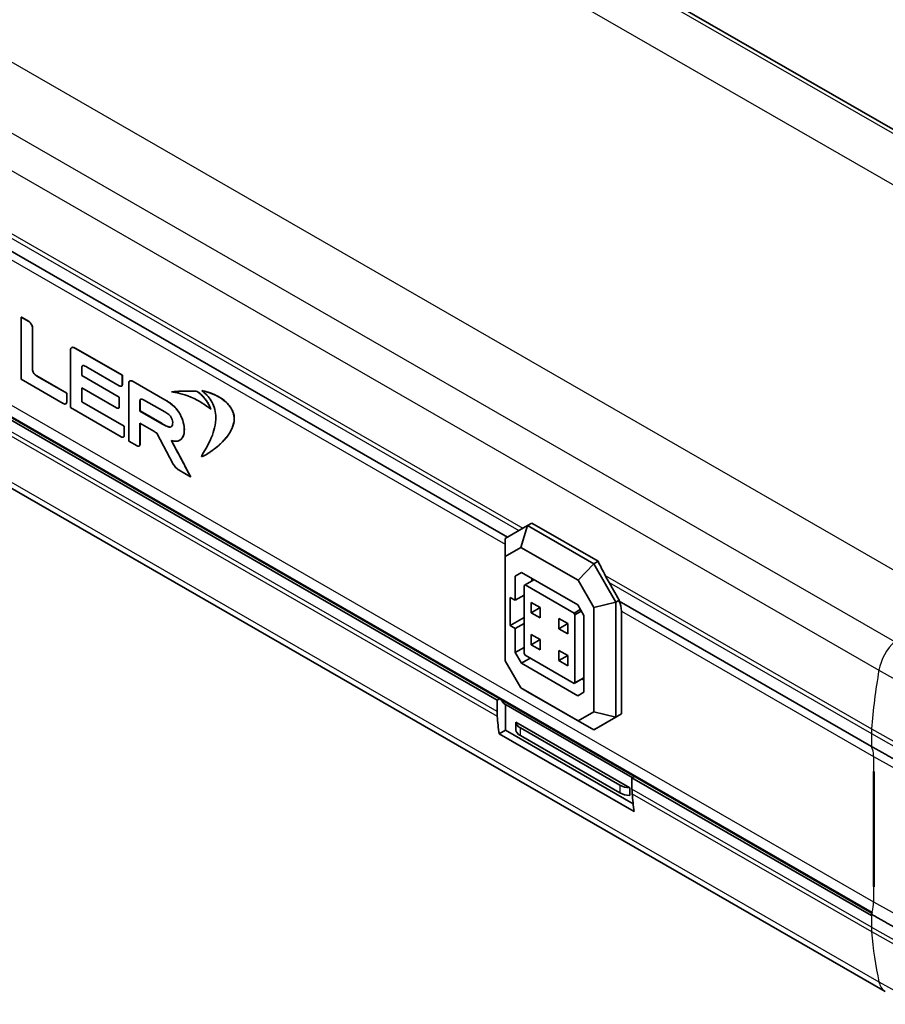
# Model space of a CAD drawing. Header units: millimetres. Extents: x 0 to 420, y 0 to 297.
# Tile 25 of 46: x 283 to 338, y 73 to 136. Entities that reach past the tile are written whole.
import ezdxf

# ---------------------------------------------------------------- set-up
doc = ezdxf.new("R2010")
doc.units = ezdxf.units.MM
doc.layers.add('Sichtbar (ISO)', color=7, linetype='Continuous', lineweight=35)
doc.layers.add('Sichtbar schmal (ISO)', color=7, linetype='Continuous', lineweight=25)

msp = doc.modelspace()

# ---------------------------------------------------------------- linework, layer by layer
at = {"layer": 'Sichtbar (ISO)'}
for p, q in [((300.155, 151.035), (367.33, 112.351)), ((313.853, 102.896), (269.934, 128.187)), ((313.177, 92.474), (269.934, 117.376)), ((269.992, 117.516), (337.134, 78.851)), ((282.761, 116.958), (282.754, 116.954)), ((282.754, 116.954), (282.754, 112.987)), ((283.244, 116.672), (282.754, 116.954)), ((282.761, 116.958), (283.251, 116.676)), ((283.251, 116.676), (283.244, 116.672)), ((283.478, 116.295), (283.471, 116.29)), ((283.471, 113.642), (283.471, 116.29)), ((283.478, 116.295), (283.478, 113.646)), ((285.909, 114.862), (285.909, 111.17)), ((285.976, 115.011), (285.969, 115.007)), ((289.212, 113.235), (286.23, 114.952)), ((286.238, 114.956), (289.22, 113.239)), ((283.478, 113.646), (283.471, 113.642)), ((286.626, 113.641), (286.626, 113.669)), ((286.626, 113.217), (286.626, 113.641)), ((286.633, 113.673), (286.633, 113.645)), ((286.633, 113.645), (286.633, 113.221)), ((286.894, 113.789), (286.982, 113.738)), ((287.042, 113.705), (289.017, 112.567)), ((282.754, 112.987), (285.438, 111.441)), ((285.661, 112.093), (283.751, 113.192)), ((283.758, 113.197), (285.668, 112.097)), ((286.633, 113.221), (286.626, 113.217)), ((289.016, 111.841), (286.626, 113.217)), ((286.633, 113.221), (289.023, 111.845)), ((289.22, 113.239), (289.212, 113.235)), ((289.212, 112.669), (289.212, 113.235)), ((289.22, 113.239), (289.22, 112.673)), ((289.633, 112.759), (289.633, 109.026)), ((289.703, 112.877), (289.696, 112.873)), ((291.924, 111.674), (289.903, 112.837)), ((289.91, 112.841), (291.931, 111.678)), ((270.826, 112.527), (338.001, 73.843)), ((285.668, 112.097), (285.661, 112.093)), ((285.661, 111.586), (285.661, 112.093)), ((285.668, 112.097), (285.668, 111.59)), ((286.626, 111.537), (286.626, 112.437)), ((286.626, 112.437), (288.846, 111.159)), ((286.633, 112.433), (286.633, 111.541)), ((289.172, 112.547), (289.165, 112.543)), ((292.372, 112.175), (292.365, 112.171)), ((294.014, 112.209), (294.007, 112.205)), ((294.311, 112.257), (294.304, 112.253)), ((286.633, 111.541), (286.626, 111.537)), ((289.336, 109.977), (286.626, 111.537)), ((286.633, 111.541), (289.343, 109.981)), ((289.023, 111.845), (289.016, 111.841)), ((289.016, 111.253), (289.016, 111.841)), ((289.023, 111.845), (289.023, 111.257)), ((290.353, 111.588), (290.346, 111.584)), ((290.346, 110.952), (290.346, 111.584)), ((290.353, 111.588), (290.353, 110.956)), ((290.578, 111.674), (291.932, 110.894)), ((285.607, 111.414), (285.6, 111.41)), ((285.909, 111.17), (289.152, 109.303)), ((288.982, 111.139), (288.975, 111.135)), ((289.023, 111.257), (289.016, 111.253)), ((290.353, 110.956), (290.346, 110.952)), ((291.75, 110.143), (290.346, 110.952)), ((290.353, 110.956), (291.757, 110.148)), ((292.694, 111.074), (292.687, 111.07)), ((294.741, 111.389), (294.734, 111.385)), ((294.874, 111.078), (294.867, 111.074)), ((296.275, 110.936), (296.267, 110.932)), ((289.343, 109.981), (289.336, 109.977)), ((289.336, 109.412), (289.336, 109.977)), ((289.343, 109.981), (289.343, 109.416)), ((290.346, 108.866), (290.346, 110.167)), ((290.346, 110.167), (291.226, 109.66)), ((290.353, 110.162), (290.353, 108.87)), ((289.294, 109.286), (289.287, 109.282)), ((289.633, 109.026), (290.16, 108.722)), ((291.425, 109.541), (292.472, 107.563)), ((292.893, 109.08), (292.886, 109.076)), ((293.029, 109.2), (293.022, 109.196)), ((293.04, 109.215), (293.033, 109.211)), ((290.296, 108.713), (290.289, 108.709)), ((294.56, 108.158), (294.553, 108.154)), ((292.855, 107.17), (293.579, 106.753)), ((293.587, 106.757), (293.579, 106.753)), ((315.118, 103.63), (313.704, 102.81)), ((314.704, 102.237), (315.118, 103.63)), ((315.394, 103.789), (315.118, 103.63)), ((319.361, 101.187), (315.118, 103.63)), ((315.394, 103.789), (319.636, 101.346)), ((313.704, 101.657), (313.704, 102.81)), ((313.704, 101.657), (314.704, 102.237)), ((314.704, 102.237), (318.361, 100.131)), ((313.704, 94.976), (313.704, 101.657)), ((318.361, 100.131), (319.361, 101.187)), ((319.636, 101.346), (319.361, 101.187)), ((320.775, 98.738), (319.361, 101.187)), ((314.34, 100.397), (314.734, 100.625)), ((314.736, 100.624), (314.34, 100.397)), ((314.34, 98.849), (314.34, 100.397)), ((314.734, 100.625), (318.331, 98.554)), ((315.536, 100.163), (314.968, 99.836)), ((315.401, 100.241), (315.401, 100.085)), ((318.361, 100.131), (319.361, 98.399)), ((314.906, 99.8), (314.968, 99.836)), ((314.906, 95.448), (314.906, 99.8)), ((314.968, 99.836), (318.096, 98.035)), ((320.339, 99.982), (320.987, 98.86)), ((314.022, 97.234), (314.022, 99.032)), ((314.022, 99.032), (314.34, 98.849)), ((314.906, 99.175), (314.34, 98.849)), ((320.987, 98.86), (320.775, 98.738)), ((320.987, 98.86), (320.987, 98.788)), ((315.366, 98.054), (315.366, 98.708)), ((315.366, 98.708), (315.931, 98.383)), ((315.931, 98.38), (315.366, 98.054)), ((315.931, 98.383), (315.931, 97.729)), ((318.497, 98.266), (318.096, 98.035)), ((318.331, 98.554), (318.724, 97.872)), ((319.361, 98.399), (320.775, 98.738)), ((319.361, 98.399), (319.361, 91.718)), ((320.775, 91.38), (320.775, 98.738)), ((320.987, 98.788), (337.109, 89.504)), ((314.906, 97.743), (314.022, 97.234)), ((315.931, 97.729), (315.366, 98.054)), ((317.133, 97.036), (317.133, 97.69)), ((317.133, 97.69), (317.699, 97.365)), ((318.096, 98.035), (318.159, 97.927)), ((318.559, 98.158), (318.159, 97.927)), ((318.159, 97.927), (318.159, 93.575)), ((318.724, 97.872), (318.724, 92.978)), ((321.129, 98.156), (321.129, 91.583)), ((314.34, 97.051), (314.022, 97.234)), ((314.906, 97.376), (314.34, 97.051)), ((314.34, 95.503), (314.34, 97.051)), ((317.699, 97.362), (317.133, 97.036)), ((317.699, 96.711), (317.133, 97.036)), ((317.699, 97.365), (317.699, 96.711)), ((315.366, 96.01), (315.366, 96.664)), ((315.366, 96.664), (315.931, 96.339)), ((315.931, 96.336), (315.366, 96.01)), ((315.931, 96.339), (315.931, 95.685)), ((314.906, 95.829), (314.34, 95.503)), ((315.931, 95.685), (315.366, 96.01)), ((314.734, 94.821), (314.34, 95.503)), ((315.302, 95.148), (314.734, 94.821)), ((314.968, 95.34), (314.906, 95.448)), ((318.096, 93.539), (314.968, 95.34)), ((317.133, 94.992), (317.133, 95.646)), ((317.133, 95.646), (317.699, 95.321)), ((317.699, 95.318), (317.133, 94.992)), ((317.699, 95.321), (317.699, 94.667)), ((314.704, 93.244), (313.704, 94.976)), ((318.331, 92.75), (314.734, 94.821)), ((317.699, 94.667), (317.133, 94.992)), ((318.724, 93.9), (318.096, 93.539)), ((318.724, 93.901), (318.159, 93.575)), ((318.589, 93.822), (318.724, 93.745)), ((318.361, 91.138), (314.704, 93.244)), ((314.704, 93.244), (315.118, 93.002)), ((318.159, 93.575), (318.096, 93.539)), ((313.177, 92.474), (313.327, 92.561)), ((315.118, 93.002), (319.361, 90.559)), ((318.724, 92.978), (318.331, 92.75)), ((313.177, 91.735), (313.177, 92.474)), ((313.616, 92.246), (313.441, 92.495)), ((313.616, 92.246), (321.825, 87.519)), ((313.707, 90.541), (313.707, 92.193)), ((319.361, 91.718), (318.361, 91.138)), ((319.361, 91.718), (320.775, 91.38)), ((319.361, 90.559), (320.775, 91.38)), ((321.129, 91.583), (319.714, 90.763)), ((321.129, 91.583), (320.775, 91.38)), ((314.375, 91.056), (314.375, 90.565)), ((321.667, 86.857), (314.375, 91.056)), ((314.666, 90.689), (321.029, 87.024)), ((318.361, 91.138), (319.361, 90.559)), ((319.714, 90.763), (319.361, 90.559)), ((313.307, 90.31), (313.707, 90.541)), ((321.933, 85.343), (313.307, 90.31)), ((321.876, 85.838), (313.707, 90.541)), ((321.029, 86.534), (314.666, 90.199)), ((321.954, 87.593), (321.804, 87.507)), ((337.251, 80.542), (337.251, 87.9)), ((337.251, 87.9), (337.286, 87.879)), ((337.286, 87.879), (337.286, 80.521)), ((337.109, 78.693), (321.804, 87.507)), ((321.804, 87.507), (321.804, 86.767)), ((321.667, 86.367), (321.667, 86.857)), ((337.251, 80.542), (337.286, 80.562)), ((337.286, 80.521), (337.251, 80.542)), ((337.109, 78.775), (337.109, 78.693))]:
    msp.add_line(p, q, dxfattribs=at)
for centre, major_axis, ratio, start_param, end_param in [((345.065, 110.034), (-23.015, 39.813), 0.576978, 1.457377, 1.479673), ((323.188, 101.622), (-2.852, 4.933), 0.576978, 1.479673, 1.569829), ((319.714, 97.342), (0.998, 1.733), 0.578093, 5.495853, 5.94688), ((316.026, 93.376), (2.011, 3.491), 0.578093, 2.354261, 2.444417), ((336.089, 107.026), (16.227, 28.179), 0.578093, 2.444417, 2.48995), ((315.373, 91.096), (-1, 0), 0.575862, 0.070134, 0.785398), ((315.373, 90.606), (-1, 0), 0.575862, 0.070134, 0.785398), ((321.737, 87.432), (-1, 0), 0.575862, 0.785398, 1.500662), ((321.737, 86.941), (1, 0), 0.575862, 3.926991, 4.642255), ((324.653, 88.408), (-2.011, -3.491), 0.578093, 5.495853, 5.58601), ((344.715, 102.058), (-16.227, -28.179), 0.578093, 5.58601, 5.631543), ((335.836, 78.754), (-0.998, -1.733), 0.578093, 1.903234, 1.977926)]:
    msp.add_ellipse(centre, major_axis=major_axis, ratio=ratio, start_param=start_param, end_param=end_param, dxfattribs=at)
for points, knots in [([(283.471, 116.29), (283.471, 116.305), (283.471, 116.331), (283.452, 116.396), (283.441, 116.423), (283.403, 116.496), (283.371, 116.539), (283.3, 116.622), (283.264, 116.655), (283.245, 116.671), (283.244, 116.672), (283.244, 116.672)], [-0.004825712, -0.004825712, -0.004825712, -0.004825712, -0.003787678, -0.003787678, -0.003029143, -0.003029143, -0.001713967, -0.001713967, -0.000189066, -0.000189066, 0, 0, 0, 0]), ([(283.251, 116.676), (283.251, 116.676), (283.252, 116.675), (283.254, 116.674), (283.257, 116.671), (283.263, 116.666), (283.273, 116.657), (283.288, 116.643), (283.305, 116.626), (283.324, 116.606), (283.344, 116.584), (283.365, 116.558), (283.386, 116.531), (283.407, 116.501), (283.426, 116.469), (283.443, 116.436), (283.456, 116.408), (283.464, 116.384), (283.469, 116.367), (283.473, 116.349), (283.476, 116.331), (283.478, 116.312), (283.478, 116.301), (283.478, 116.295)], [-0.007215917, -0.007215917, -0.007215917, -0.007215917, -0.007201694, -0.007160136, -0.007092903, -0.007001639, -0.006753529, -0.006428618, -0.006039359, -0.005597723, -0.005115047, -0.004601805, -0.004067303, -0.003519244, -0.002963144, -0.002401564, -0.001833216, -0.001544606, -0.00125162, -0.00095269, -0.000645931, -0.000329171, 0, 0, 0, 0]), ([(286.23, 114.952), (286.2, 114.969), (286.165, 114.989), (286.085, 115.017), (286.052, 115.024), (285.998, 115.021), (285.977, 115.014), (285.941, 114.987), (285.928, 114.968), (285.907, 114.909), (285.907, 114.888), (285.909, 114.862)], [-0.04218232, -0.04218232, -0.04218232, -0.04218232, -0.03083618, -0.03083618, -0.02249277, -0.02249277, -0.01593837, -0.01593837, -0.00927331, -0.00927331, 0, 0, 0, 0]), ([(285.976, 115.011), (285.979, 115.013), (285.985, 115.016), (285.996, 115.02), (286.01, 115.024), (286.025, 115.026), (286.042, 115.027), (286.06, 115.025), (286.08, 115.022), (286.102, 115.017), (286.125, 115.01), (286.15, 115), (286.178, 114.988), (286.207, 114.974), (286.227, 114.962), (286.238, 114.956)], [-0.005983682, -0.005983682, -0.005983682, -0.005983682, -0.005758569, -0.005417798, -0.005059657, -0.00468213, -0.004282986, -0.003859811, -0.003410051, -0.002931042, -0.002420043, -0.001874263, -0.001290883, -0.000667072, 0, 0, 0, 0]), ([(283.751, 113.192), (283.719, 113.211), (283.681, 113.234), (283.606, 113.3), (283.581, 113.327), (283.537, 113.385), (283.52, 113.414), (283.488, 113.484), (283.479, 113.518), (283.469, 113.578), (283.467, 113.613), (283.471, 113.642)], [-0.04719657, -0.04719657, -0.04719657, -0.04719657, -0.03405403, -0.03405403, -0.02664868, -0.02664868, -0.02018306, -0.02018306, -0.01176055, -0.01176055, 0, 0, 0, 0]), ([(283.478, 113.646), (283.478, 113.645), (283.478, 113.644), (283.478, 113.641), (283.477, 113.632), (283.476, 113.619), (283.476, 113.601), (283.478, 113.578), (283.481, 113.552), (283.487, 113.523), (283.496, 113.491), (283.509, 113.456), (283.523, 113.426), (283.537, 113.402), (283.549, 113.383), (283.563, 113.364), (283.577, 113.345), (283.594, 113.326), (283.612, 113.307), (283.632, 113.288), (283.653, 113.269), (283.677, 113.25), (283.702, 113.232), (283.73, 113.214), (283.749, 113.202), (283.758, 113.197)], [-0.009249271, -0.009249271, -0.009249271, -0.009249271, -0.009233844, -0.009189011, -0.009019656, -0.0087577, -0.008418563, -0.008016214, -0.007562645, -0.007067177, -0.006535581, -0.00596908, -0.00536342, -0.005042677, -0.00470782, -0.004356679, -0.003986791, -0.003595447, -0.003179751, -0.002736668, -0.002263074, -0.001755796, -0.001211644, -0.000627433, 0, 0, 0, 0]), ([(286.626, 113.669), (286.626, 113.745), (286.626, 113.769), (286.637, 113.816), (286.645, 113.828), (286.662, 113.848), (286.675, 113.855), (286.71, 113.862), (286.732, 113.859), (286.804, 113.84), (286.856, 113.81), (286.894, 113.789)], [-0.036268, -0.036268, -0.036268, -0.036268, -0.03256767, -0.03256767, -0.02890889, -0.02890889, -0.02309009, -0.02309009, -0.01583747, -0.01583747, 0, 0, 0, 0]), ([(286.673, 113.852), (286.672, 113.851), (286.666, 113.847), (286.656, 113.838), (286.646, 113.821), (286.639, 113.799), (286.634, 113.773), (286.633, 113.747), (286.633, 113.726), (286.633, 113.703), (286.633, 113.685), (286.633, 113.673)], [-0.003917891, -0.003917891, -0.003917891, -0.003917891, -0.003816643, -0.003370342, -0.002904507, -0.002406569, -0.001863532, -0.00126275, -0.000989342, -0.000684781, 0, 0, 0, 0]), ([(286.982, 113.738), (286.984, 113.738), (287.03, 113.712), (287.034, 113.709), (287.041, 113.705), (287.042, 113.705)], [-0.001937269, -0.001937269, -0.001937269, -0.001937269, -0.000292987, -0.000292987, 0, 0, 0, 0]), ([(289.903, 112.837), (289.881, 112.85), (289.834, 112.876), (289.758, 112.89), (289.733, 112.889), (289.685, 112.871), (289.668, 112.852), (289.636, 112.802), (289.633, 112.763), (289.633, 112.759)], [-0.003948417, -0.003948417, -0.003948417, -0.003948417, -0.002824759, -0.002824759, -0.002212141, -0.002212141, -0.001469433, -0.001469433, 0, 0, 0, 0]), ([(289.703, 112.877), (289.705, 112.879), (289.715, 112.884), (289.73, 112.889), (289.746, 112.891), (289.76, 112.892), (289.774, 112.891), (289.79, 112.889), (289.807, 112.886), (289.825, 112.881), (289.844, 112.874), (289.865, 112.865), (289.887, 112.854), (289.902, 112.846), (289.91, 112.841)], [-0.004806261, -0.004806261, -0.004806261, -0.004806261, -0.004543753, -0.003952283, -0.00363831, -0.003310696, -0.002968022, -0.00260871, -0.00223104, -0.001833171, -0.00141317, -0.000969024, -0.000498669, 0, 0, 0, 0]), ([(289.017, 112.567), (289.033, 112.557), (289.045, 112.551), (289.09, 112.536), (289.107, 112.533), (289.141, 112.533), (289.156, 112.537), (289.183, 112.556), (289.194, 112.571), (289.211, 112.618), (289.212, 112.645), (289.212, 112.669)], [-0.03200874, -0.03200874, -0.03200874, -0.03200874, -0.02457472, -0.02457472, -0.0196029, -0.0196029, -0.01434418, -0.01434418, -0.00874872, -0.00874872, 0, 0, 0, 0]), ([(289.22, 112.673), (289.219, 112.666), (289.219, 112.653), (289.218, 112.635), (289.215, 112.618), (289.211, 112.604), (289.207, 112.591), (289.202, 112.579), (289.196, 112.57), (289.189, 112.561), (289.182, 112.554), (289.176, 112.55), (289.172, 112.548), (289.172, 112.547)], [-0.006501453, -0.006501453, -0.006501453, -0.006501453, -0.006122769, -0.005767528, -0.005433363, -0.005117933, -0.00481896, -0.004534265, -0.004261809, -0.003999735, -0.003746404, -0.003500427, -0.003421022, -0.003421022, -0.003421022, -0.003421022]), ([(294.007, 112.205), (293.725, 112.224), (293.477, 112.24), (292.792, 112.21), (292.577, 112.195), (292.365, 112.171)], [-0.3296727, -0.3296727, -0.3296727, -0.3296727, -0.1047127, -0.1047127, 0, 0, 0, 0]), ([(292.365, 112.171), (292.633, 112.152), (293.078, 112.06), (294.209, 111.581), (294.516, 111.349), (294.867, 111.074)], [-0.2790745, -0.2790745, -0.2790745, -0.2790745, -0.1513044, -0.1513044, 0, 0, 0, 0]), ([(292.372, 112.175), (292.375, 112.175), (292.387, 112.176), (292.414, 112.18), (292.458, 112.184), (292.518, 112.19), (292.592, 112.197), (292.679, 112.204), (292.779, 112.211), (292.889, 112.218), (293.008, 112.224), (293.136, 112.228), (293.272, 112.232), (293.462, 112.233), (293.709, 112.23), (293.911, 112.216), (294.014, 112.209)], [-0.03936804, -0.03936804, -0.03936804, -0.03936804, -0.03913338, -0.03845109, -0.03735365, -0.03587353, -0.03404314, -0.03189487, -0.02946105, -0.02677395, -0.02386577, -0.02076862, -0.01751452, -0.01413535, -0.00712873, 0, 0, 0, 0]), ([(294.734, 111.385), (294.652, 111.523), (294.573, 111.652), (294.215, 112.053), (294.124, 112.125), (294.007, 112.205)], [-0.09754348, -0.09754348, -0.09754348, -0.09754348, -0.05009739, -0.05009739, 0, 0, 0, 0]), ([(294.014, 112.209), (294.015, 112.208), (294.021, 112.204), (294.035, 112.194), (294.056, 112.178), (294.085, 112.156), (294.121, 112.127), (294.163, 112.092), (294.209, 112.05), (294.261, 112.002), (294.316, 111.948), (294.374, 111.887), (294.434, 111.82), (294.496, 111.746), (294.558, 111.666), (294.62, 111.58), (294.682, 111.488), (294.721, 111.423), (294.741, 111.389)], [-0.01745619, -0.01745619, -0.01745619, -0.01745619, -0.0173555, -0.01706341, -0.01659465, -0.01596354, -0.01518396, -0.01426924, -0.0132321, -0.01208451, -0.01083758, -0.00950141, -0.0080849, -0.00659559, -0.00503941, -0.00342045, -0.00174074, 0, 0, 0, 0]), ([(294.304, 112.253), (294.479, 112.103), (294.546, 112.046), (294.729, 111.854), (294.82, 111.738), (294.982, 111.474), (295.046, 111.334), (295.151, 111.012), (295.18, 110.839), (295.212, 110.325), (295.16, 110.081), (295.117, 109.886)], [-0.2095246, -0.2095246, -0.2095246, -0.2095246, -0.184081, -0.184081, -0.1535245, -0.1535245, -0.1217845, -0.1217845, -0.0827693, -0.0827693, 0, 0, 0, 0]), ([(296.267, 110.932), (296.223, 111.027), (296.178, 111.124), (296.031, 111.326), (295.956, 111.418), (295.675, 111.682), (295.488, 111.8), (294.901, 112.116), (294.466, 112.215), (294.304, 112.253)], [-0.1429801, -0.1429801, -0.1429801, -0.1429801, -0.1146611, -0.1146611, -0.0984329, -0.0984329, -0.0720197, -0.0720197, 0, 0, 0, 0]), ([(294.311, 112.257), (294.351, 112.247), (294.434, 112.229), (294.607, 112.183), (294.833, 112.113), (295.064, 112.023), (295.252, 111.935), (295.391, 111.862), (295.527, 111.78), (295.658, 111.69), (295.784, 111.59), (295.903, 111.481), (296.013, 111.361), (296.114, 111.23), (296.204, 111.088), (296.251, 110.987), (296.275, 110.936)], [-0.04462516, -0.04462516, -0.04462516, -0.04462516, -0.04193285, -0.03910805, -0.03319404, -0.02713674, -0.02412614, -0.02116188, -0.01826498, -0.01545136, -0.01272998, -0.01010042, -0.00754987, -0.00505, -0.00255463, 0, 0, 0, 0]), ([(285.438, 111.441), (285.456, 111.428), (285.47, 111.42), (285.52, 111.402), (285.54, 111.398), (285.578, 111.399), (285.596, 111.405), (285.627, 111.431), (285.639, 111.451), (285.66, 111.516), (285.661, 111.562), (285.661, 111.586)], [-0.02874932, -0.02874932, -0.02874932, -0.02874932, -0.02264071, -0.02264071, -0.01854432, -0.01854432, -0.01397392, -0.01397392, -0.00880563, -0.00880563, 0, 0, 0, 0]), ([(285.668, 111.59), (285.668, 111.581), (285.668, 111.563), (285.666, 111.539), (285.663, 111.516), (285.659, 111.496), (285.654, 111.479), (285.648, 111.463), (285.641, 111.45), (285.634, 111.438), (285.626, 111.429), (285.617, 111.421), (285.61, 111.416), (285.607, 111.414), (285.607, 111.414)], [-0.007955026, -0.007955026, -0.007955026, -0.007955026, -0.007443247, -0.006965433, -0.006518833, -0.006100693, -0.005708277, -0.005338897, -0.004989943, -0.004658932, -0.004343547, -0.004041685, -0.003751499, -0.003730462, -0.003730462, -0.003730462, -0.003730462]), ([(290.346, 111.584), (290.344, 111.604), (290.345, 111.622), (290.351, 111.656), (290.357, 111.67), (290.374, 111.699), (290.386, 111.71), (290.421, 111.723), (290.443, 111.724), (290.51, 111.711), (290.547, 111.691), (290.578, 111.674)], [-0.03460178, -0.03460178, -0.03460178, -0.03460178, -0.03007806, -0.03007806, -0.02553333, -0.02553333, -0.01972716, -0.01972716, -0.01291808, -0.01291808, 0, 0, 0, 0]), ([(290.396, 111.713), (290.391, 111.71), (290.383, 111.703), (290.372, 111.689), (290.364, 111.673), (290.358, 111.656), (290.355, 111.64), (290.353, 111.624), (290.352, 111.61), (290.352, 111.6), (290.353, 111.593), (290.353, 111.589), (290.353, 111.589), (290.353, 111.588)], [0.004355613, 0.004355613, 0.004355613, 0.004355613, 0.004774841, 0.00522598, 0.005646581, 0.006036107, 0.006390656, 0.006703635, 0.006966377, 0.007168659, 0.00729909, 0.007333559, 0.00734541, 0.00734541, 0.00734541, 0.00734541]), ([(292.687, 111.07), (292.63, 111.138), (292.518, 111.271), (292.174, 111.529), (292.039, 111.608), (291.924, 111.674)], [-0.1185329, -0.1185329, -0.1185329, -0.1185329, -0.0486715, -0.0486715, 0, 0, 0, 0]), ([(291.931, 111.678), (291.959, 111.662), (292.017, 111.628), (292.106, 111.575), (292.2, 111.515), (292.297, 111.447), (292.397, 111.371), (292.48, 111.299), (292.547, 111.236), (292.597, 111.185), (292.646, 111.132), (292.678, 111.094), (292.694, 111.074)], [-0.0167129, -0.0167129, -0.0167129, -0.0167129, -0.01493385, -0.01302518, -0.01101329, -0.00892121, -0.00676704, -0.0045622, -0.00344175, -0.00230889, -0.00116232, 0, 0, 0, 0]), ([(288.846, 111.159), (288.859, 111.151), (288.881, 111.139), (288.923, 111.127), (288.94, 111.125), (288.969, 111.13), (288.981, 111.137), (289.004, 111.163), (289.01, 111.182), (289.017, 111.218), (289.017, 111.238), (289.016, 111.251), (289.016, 111.252), (289.016, 111.253)], [-0.003198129, -0.003198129, -0.003198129, -0.003198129, -0.002528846, -0.002528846, -0.002074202, -0.002074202, -0.001627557, -0.001627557, -0.001027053, -0.001027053, -0.000198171, -0.000198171, 0, 0, 0, 0]), ([(289.023, 111.257), (289.023, 111.257), (289.023, 111.256), (289.024, 111.253), (289.024, 111.247), (289.024, 111.238), (289.023, 111.226), (289.022, 111.212), (289.019, 111.198), (289.015, 111.183), (289.009, 111.168), (289.001, 111.155), (288.992, 111.146), (288.985, 111.141), (288.983, 111.139), (288.982, 111.139)], [-0.005819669, -0.005819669, -0.005819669, -0.005819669, -0.005809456, -0.005779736, -0.00566718, -0.005492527, -0.005265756, -0.004996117, -0.004691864, -0.004359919, -0.004005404, -0.003631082, -0.003236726, -0.003030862, -0.002990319, -0.002990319, -0.002990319, -0.002990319]), ([(291.932, 110.894), (292.024, 110.841), (292.112, 110.79), (292.259, 110.665), (292.286, 110.628), (292.318, 110.582)], [-0.03588058, -0.03588058, -0.03588058, -0.03588058, -0.01679796, -0.01679796, 0, 0, 0, 0]), ([(293.033, 109.211), (293.087, 109.296), (293.141, 109.385), (293.179, 109.7), (293.184, 109.871), (293.108, 110.267), (293.051, 110.433), (292.878, 110.821), (292.756, 110.98), (292.687, 111.07)], [-0.1269264, -0.1269264, -0.1269264, -0.1269264, -0.080691, -0.080691, -0.0551241, -0.0551241, -0.0346019, -0.0346019, 0, 0, 0, 0]), ([(292.694, 111.074), (292.731, 111.027), (292.804, 110.931), (292.9, 110.774), (292.984, 110.61), (293.054, 110.441), (293.11, 110.269), (293.151, 110.097), (293.176, 109.926), (293.185, 109.757), (293.176, 109.595), (293.149, 109.448), (293.105, 109.318), (293.062, 109.249), (293.04, 109.215)], [-0.0347449, -0.0347449, -0.0347449, -0.0347449, -0.03198108, -0.02922619, -0.02646154, -0.02367318, -0.02085046, -0.0179846, -0.01506723, -0.01208903, -0.00892986, -0.00588043, -0.0029135, 0, 0, 0, 0]), ([(294.287, 108.044), (294.291, 108.042), (294.295, 108.04), (294.302, 108.038), (294.306, 108.038), (294.314, 108.039), (294.319, 108.041), (294.339, 108.049), (294.35, 108.052), (294.37, 108.06), (294.385, 108.065), (294.483, 108.114), (294.53, 108.14), (294.648, 108.209), (294.734, 108.264), (294.976, 108.428), (295.138, 108.552), (295.585, 108.933), (295.895, 109.253), (296.201, 109.769), (296.287, 109.954), (296.352, 110.24), (296.372, 110.363), (296.362, 110.6), (296.347, 110.685), (296.313, 110.816), (296.294, 110.866), (296.267, 110.932)], [-0.6275412, -0.6275412, -0.6275412, -0.6275412, -0.6148962, -0.6148962, -0.602133, -0.602133, -0.5805088, -0.5805088, -0.5502904, -0.5502904, -0.5333133, -0.5333133, -0.5140113, -0.5140113, -0.462854, -0.462854, -0.3606505, -0.3606505, -0.1656604, -0.1656604, -0.0800395, -0.0800395, -0.0449372, -0.0449372, -0.0219517, -0.0219517, 0, 0, 0, 0]), ([(296.275, 110.936), (296.292, 110.89), (296.329, 110.798), (296.36, 110.658), (296.375, 110.52), (296.375, 110.383), (296.359, 110.247), (296.32, 110.062), (296.238, 109.839), (296.103, 109.586), (295.936, 109.344), (295.745, 109.115), (295.539, 108.901), (295.324, 108.706), (295.111, 108.531), (294.907, 108.38), (294.725, 108.257), (294.611, 108.187), (294.56, 108.158)], [-0.08959312, -0.08959312, -0.08959312, -0.08959312, -0.08732528, -0.08502843, -0.08264128, -0.08012198, -0.07744608, -0.07460294, -0.0684239, -0.06165279, -0.05442686, -0.04691669, -0.03931153, -0.03181166, -0.02462424, -0.01796085, -0.01203599, -0.00750464, -0.00750464, -0.00750464, -0.00750464]), ([(294.867, 111.074), (294.851, 111.118), (294.837, 111.158), (294.768, 111.324), (294.745, 111.366), (294.734, 111.385)], [-0.01207321, -0.01207321, -0.01207321, -0.01207321, -0.00677633, -0.00677633, 0, 0, 0, 0]), ([(294.741, 111.389), (294.745, 111.382), (294.753, 111.368), (294.765, 111.345), (294.776, 111.321), (294.792, 111.287), (294.81, 111.245), (294.827, 111.203), (294.839, 111.171), (294.848, 111.149), (294.855, 111.13), (294.861, 111.113), (294.866, 111.099), (294.87, 111.089), (294.872, 111.083), (294.873, 111.081), (294.873, 111.079), (294.874, 111.078), (294.874, 111.078)], [-0.005188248, -0.005188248, -0.005188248, -0.005188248, -0.004826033, -0.00443744, -0.004028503, -0.00360568, -0.00274549, -0.00191235, -0.001523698, -0.00116326, -0.000838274, -0.000556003, -0.000323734, -0.000148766, -0.000085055, -0.000038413, -0.000009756, 0, 0, 0, 0]), ([(292.318, 110.582), (292.331, 110.562), (292.347, 110.537), (292.38, 110.469), (292.392, 110.438), (292.417, 110.361), (292.433, 110.299), (292.439, 110.161), (292.432, 110.099), (292.394, 109.985), (292.374, 109.967), (292.348, 109.947)], [-0.07681418, -0.07681418, -0.07681418, -0.07681418, -0.05713433, -0.05713433, -0.04477977, -0.04477977, -0.02973313, -0.02973313, -0.01653655, -0.01653655, 0, 0, 0, 0]), ([(291.226, 109.66), (291.227, 109.659), (291.233, 109.656), (291.251, 109.644), (291.256, 109.641), (291.261, 109.637)], [-0.004636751, -0.004636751, -0.004636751, -0.004636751, -0.00206514, -0.00206514, 0, 0, 0, 0]), ([(291.261, 109.637), (291.288, 109.621), (291.315, 109.605), (291.376, 109.569), (291.419, 109.544), (291.425, 109.541)], [-0.004195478, -0.004195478, -0.004195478, -0.004195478, -0.002315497, -0.002315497, 0, 0, 0, 0]), ([(292.348, 109.947), (292.333, 109.938), (292.318, 109.929), (292.268, 109.922), (292.245, 109.923), (292.171, 109.935), (292.12, 109.952), (291.963, 110.021), (291.849, 110.087), (291.75, 110.143)], [-0.1025373, -0.1025373, -0.1025373, -0.1025373, -0.0803907, -0.0803907, -0.0657864, -0.0657864, -0.0421013, -0.0421013, 0, 0, 0, 0]), ([(291.757, 110.148), (291.791, 110.128), (291.84, 110.1), (291.906, 110.063), (291.952, 110.039), (291.997, 110.016), (292.039, 109.995), (292.08, 109.977), (292.119, 109.961), (292.156, 109.948), (292.191, 109.938), (292.224, 109.931), (292.254, 109.927), (292.283, 109.927), (292.31, 109.931), (292.33, 109.937), (292.342, 109.943), (292.346, 109.945)], [0, 0, 0, 0, 0.00216206, 0.00318744, 0.00417496, 0.00512424, 0.00603513, 0.0069078, 0.00774282, 0.00854127, 0.00930491, 0.01003629, 0.01073897, 0.01141765, 0.01207833, 0.01272834, 0.01308127, 0.01308127, 0.01308127, 0.01308127]), ([(295.117, 109.886), (295.009, 109.459), (294.877, 109.106), (294.394, 108.269), (294.338, 108.173), (294.302, 108.1), (294.295, 108.084), (294.288, 108.063), (294.287, 108.059), (294.287, 108.052), (294.287, 108.049), (294.287, 108.044)], [-0.2114989, -0.2114989, -0.2114989, -0.2114989, -0.0430505, -0.0430505, -0.0117863, -0.0117863, -0.0031297, -0.0031297, -0.0015316, -0.0015316, 0, 0, 0, 0]), ([(289.152, 109.303), (289.169, 109.292), (289.186, 109.285), (289.219, 109.275), (289.235, 109.272), (289.267, 109.273), (289.282, 109.278), (289.308, 109.297), (289.318, 109.312), (289.335, 109.361), (289.336, 109.395), (289.336, 109.412)], [-0.02080976, -0.02080976, -0.02080976, -0.02080976, -0.01750627, -0.01750627, -0.01420557, -0.01420557, -0.01046419, -0.01046419, -0.0063872, -0.0063872, 0, 0, 0, 0]), ([(289.343, 109.416), (289.343, 109.409), (289.343, 109.396), (289.341, 109.378), (289.339, 109.361), (289.335, 109.346), (289.331, 109.333), (289.326, 109.322), (289.321, 109.312), (289.314, 109.303), (289.308, 109.296), (289.301, 109.29), (289.296, 109.288), (289.294, 109.286)], [-0.00631475, -0.00631475, -0.00631475, -0.00631475, -0.005936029, -0.005580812, -0.00524691, -0.004932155, -0.00463443, -0.004351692, -0.004082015, -0.00382362, -0.003574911, -0.003334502, -0.003155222, -0.003155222, -0.003155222, -0.003155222]), ([(293.579, 106.753), (293.384, 107.119), (293.189, 107.486), (292.789, 108.239), (292.583, 108.625), (292.353, 109.057), (292.349, 109.064), (292.347, 109.069)], [-0.02611116, -0.02611116, -0.02611116, -0.02611116, -0.0141244, -0.0141244, -0.00150515, -0.00150515, 0, 0, 0, 0]), ([(292.347, 109.069), (292.396, 109.053), (292.485, 109.026), (292.698, 109.009), (292.764, 109.028), (292.805, 109.04)], [-0.04163313, -0.04163313, -0.04163313, -0.04163313, -0.02159824, -0.02159824, 0, 0, 0, 0]), ([(292.358, 109.065), (292.361, 109.059), (292.37, 109.042), (292.386, 109.012), (292.409, 108.97), (292.437, 108.918), (292.469, 108.856), (292.506, 108.786), (292.564, 108.678), (292.643, 108.529), (292.785, 108.263), (292.97, 107.915), (293.156, 107.566), (293.297, 107.301), (293.377, 107.151), (293.434, 107.043), (293.471, 106.973), (293.504, 106.912), (293.532, 106.86), (293.554, 106.818), (293.571, 106.787), (293.581, 106.768), (293.585, 106.759), (293.587, 106.757)], [-0.03940952, -0.03940952, -0.03940952, -0.03940952, -0.03909316, -0.03855985, -0.03783832, -0.03694303, -0.03588848, -0.03468914, -0.03335949, -0.03036718, -0.02702737, -0.01976859, -0.01250981, -0.00917, -0.00617768, -0.00484803, -0.00364869, -0.00259414, -0.00169886, -0.00097733, -0.00044402, -0.00011342, 0, 0, 0, 0]), ([(292.805, 109.04), (292.83, 109.049), (292.873, 109.064), (292.974, 109.137), (293.004, 109.174), (293.022, 109.196)], [-0.02779287, -0.02779287, -0.02779287, -0.02779287, -0.01383712, -0.01383712, 0, 0, 0, 0]), ([(293.029, 109.2), (293.021, 109.191), (293.007, 109.173), (292.983, 109.148), (292.958, 109.125), (292.932, 109.105), (292.91, 109.09), (292.896, 109.082), (292.893, 109.08)], [-0.006967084, -0.006967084, -0.006967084, -0.006967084, -0.006101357, -0.005236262, -0.004370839, -0.003504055, -0.002634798, -0.002305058, -0.002305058, -0.002305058, -0.002305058]), ([(293.022, 109.196), (293.023, 109.198), (293.025, 109.201), (293.029, 109.206), (293.031, 109.208), (293.033, 109.211)], [-0.003193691, -0.003193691, -0.003193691, -0.003193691, -0.001596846, -0.001596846, 0, 0, 0, 0]), ([(293.04, 109.215), (293.039, 109.214), (293.037, 109.211), (293.034, 109.207), (293.031, 109.204), (293.03, 109.201), (293.029, 109.2)], [-0.0004808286, -0.0004808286, -0.0004808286, -0.0004808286, -0.0003621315, -0.0002404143, -0.0001186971, 0, 0, 0, 0]), ([(290.16, 108.722), (290.175, 108.713), (290.189, 108.708), (290.218, 108.7), (290.231, 108.698), (290.264, 108.698), (290.281, 108.703), (290.312, 108.726), (290.324, 108.743), (290.345, 108.802), (290.346, 108.845), (290.346, 108.866)], [-0.02205422, -0.02205422, -0.02205422, -0.02205422, -0.01930102, -0.01930102, -0.01654489, -0.01654489, -0.01236522, -0.01236522, -0.00777098, -0.00777098, 0, 0, 0, 0]), ([(290.353, 108.87), (290.353, 108.862), (290.353, 108.847), (290.351, 108.826), (290.349, 108.808), (290.345, 108.791), (290.341, 108.775), (290.336, 108.762), (290.33, 108.75), (290.324, 108.74), (290.317, 108.731), (290.308, 108.721), (290.301, 108.716), (290.296, 108.713)], [-0.006816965, -0.006816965, -0.006816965, -0.006816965, -0.006390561, -0.005990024, -0.005613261, -0.005258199, -0.004922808, -0.004605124, -0.004303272, -0.004015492, -0.003740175, -0.003475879, -0.003019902, -0.003019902, -0.003019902, -0.003019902]), ([(292.472, 107.563), (292.474, 107.559), (292.5, 107.507), (292.582, 107.399), (292.614, 107.363), (292.737, 107.239), (292.816, 107.193), (292.855, 107.17)], [-0.03371777, -0.03371777, -0.03371777, -0.03371777, -0.02286615, -0.02286615, -0.01670785, -0.01670785, 0, 0, 0, 0])]:
    msp.add_open_spline(points, degree=3, knots=knots, dxfattribs=at)
for points in [[(337.109, 89.504), (339.182, 88.348), (341.296, 87.169)], [(337.109, 78.775), (339.182, 77.605), (341.296, 76.412)]]:
    msp.add_open_spline(points, degree=2, dxfattribs=at)
at = {"layer": 'Sichtbar schmal (ISO)'}
for p, q in [((299.562, 151.114), (366.737, 112.43)), ((296.175, 149.788), (363.35, 111.105)), ((274.806, 137.483), (341.981, 98.799)), ((271.419, 134.907), (338.594, 96.223)), ((270.42, 133.065), (337.595, 94.381)), ((269.946, 129.311), (314.831, 103.464)), ((269.934, 129.008), (314.563, 103.308)), ((270.075, 127.556), (313.704, 102.432)), ((270.075, 118.252), (337.251, 79.569)), ((269.976, 117.594), (337.152, 78.911)), ((313.177, 91.735), (269.934, 116.637)), ((269.946, 116.347), (313.189, 91.445)), ((286.238, 114.956), (286.23, 114.952)), ((286.633, 113.673), (286.626, 113.669)), ((286.633, 113.645), (286.626, 113.641)), ((270.42, 113.141), (337.595, 74.457)), ((283.758, 113.197), (283.751, 113.192)), ((289.91, 112.841), (289.903, 112.837)), ((289.22, 112.673), (289.212, 112.669)), ((285.668, 111.59), (285.661, 111.586)), ((291.931, 111.678), (291.924, 111.674)), ((291.757, 110.148), (291.75, 110.143)), ((289.343, 109.416), (289.336, 109.412)), ((290.353, 108.87), (290.346, 108.866)), ((320.094, 100.433), (337.121, 90.628)), ((320.339, 99.982), (337.109, 90.325)), ((321.129, 98.156), (337.251, 88.872)), ((337.595, 94.381), (340.174, 92.925)), ((314.666, 90.199), (314.666, 90.689)), ((337.109, 90.325), (337.109, 89.504)), ((337.109, 90.325), (341.267, 87.992)), ((337.121, 90.628), (341.263, 88.298)), ((337.251, 88.872), (337.251, 87.9)), ((337.251, 88.872), (341.44, 86.522)), ((321.029, 87.024), (321.029, 86.534)), ((337.109, 77.954), (321.804, 86.767)), ((321.815, 86.477), (337.121, 77.664)), ((337.251, 80.542), (337.251, 79.569)), ((337.251, 79.569), (341.44, 77.219)), ((337.109, 78.693), (337.109, 77.954)), ((337.109, 77.954), (341.267, 75.621)), ((337.121, 77.664), (341.263, 75.345)), ((337.595, 74.457), (340.174, 73.019))]:
    msp.add_line(p, q, dxfattribs=at)
for centre, major_axis, start_param, end_param in [((339.061, 94.841), (-1.061, -1.842), 4.241558, 5.27309), ((360.021, 101.422), (-16.227, -28.179), 5.27309, 5.405697), ((339.958, 91.965), (-2.011, -3.491), 5.405697, 5.495853), ((335.836, 88.058), (0.998, 1.733), 5.495853, 5.94688), ((335.836, 78.754), (-0.998, -1.733), 1.977926, 2.354261), ((339.958, 79.594), (-2.011, -3.491), 5.495853, 5.58601), ((360.021, 93.244), (-16.227, -28.179), 5.58601, 5.718617), ((339.061, 75.686), (-1.061, -1.842), 5.718617, 6.283185)]:
    msp.add_ellipse(centre, major_axis=major_axis, ratio=0.578093, start_param=start_param, end_param=end_param, dxfattribs=at)

doc.saveas('drawing.dxf')
